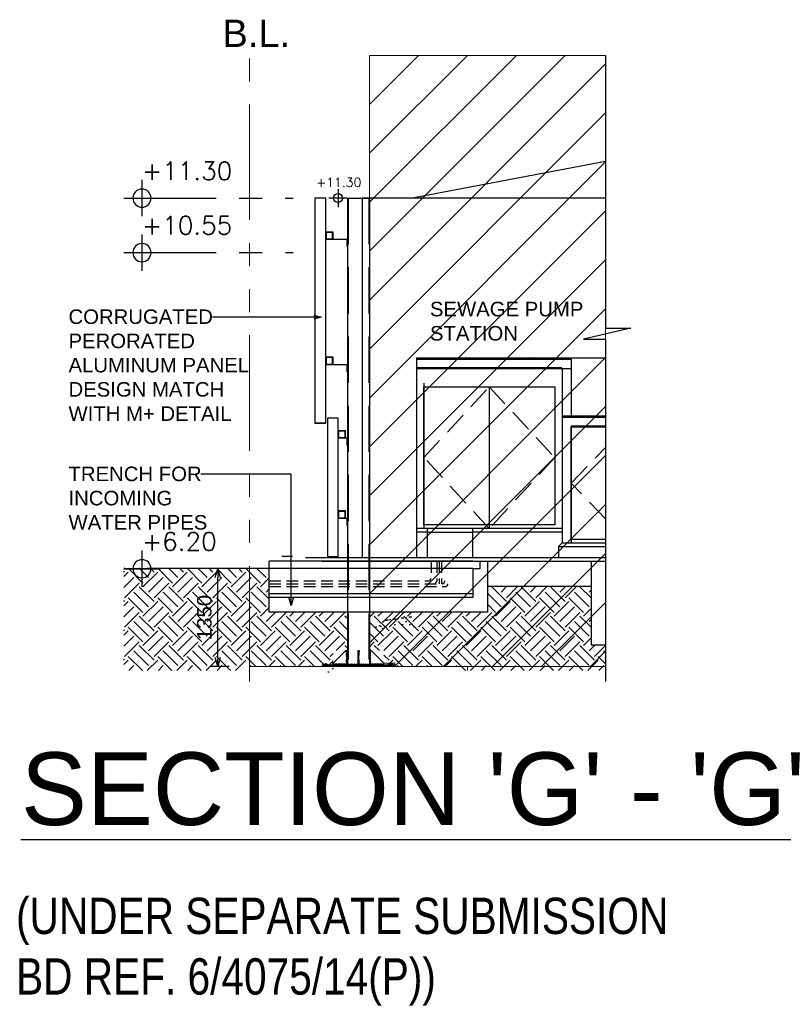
# Model space of a CAD drawing. Header units: millimetres. Extents: x 113048 to 489828, y -130780 to 23393.
# Tile 54 of 98: x 229844 to 240349, y -91590 to -78040. Entities that reach past the tile are written whole.
import ezdxf
from ezdxf import colors
from ezdxf.entities.mleader import LeaderData, LeaderLine
from ezdxf.math import Vec2, Vec3

# ---------------------------------------------------------------- set-up
doc = ezdxf.new("R2010")
doc.units = ezdxf.units.MM
doc.header["$LTSCALE"] = 100
for name, pattern in [('3B50A-DLN-ARC-DWG-3000-P00-XXXX Section 1$0$HIDDEN2', [4.762499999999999, 3.175, -1.5875]), ('Center', [40, 10, -5, 20, -5]), ('DASHDOT', [1, 0.5, -0.25, 0, -0.25]), ('Grid Line', [22.224999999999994, 12.7, -3.174999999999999, 3.174999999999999, -3.174999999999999]), ('Hidden', [9.524999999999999, 6.35, -3.175]), ('HIDDEN2', [4.762499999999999, 3.175, -1.5875]), ('IMPORT-Hidden _6_', [47.625, 31.75, -15.875]), ('PHANTOM', [63.50000000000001, 31.75, -6.35, 6.35, -6.35, 6.35, -6.35])]:
    doc.linetypes.add(name, pattern=pattern)
for name, color, linetype in [('+C-201', 201, 'Continuous'), ('A-WPL', 5, 'Continuous'), ('DLN020__', 6, 'DASHDOT'), ('DLN030_1', 1, 'Continuous'), ('DLN040__', 7, 'Continuous'), ('DLN280__', 3, 'Continuous'), ('FINISH', 1, 'Continuous'), ('HATCH', 8, 'Continuous'), ('HCL060', 1, 'Continuous'), ('HCL292', 3, 'Continuous'), ('INTWALL', 7, 'Continuous'), ('LEVEL', 7, 'Continuous'), ('METALWORKS', 6, 'Continuous'), ('Z_ICP RAMP', 7, 'Continuous')]:
    doc.layers.add(name, color=color, linetype=linetype)
for name, color, linetype, lineweight in [('A-ANNO-NPLT', 5, 'Center', 9), ('HCL030__', 7, 'Continuous', 18), ('HCL120__', 6, 'Continuous', 18), ('HCL892__', 1, 'Continuous', 30), ('Pump Station Outline', 170, 'IMPORT-Hidden _6_', 9)]:
    doc.layers.add(name, color=color, linetype=linetype, lineweight=lineweight)
doc.styles.add('romans', font='romans.shx')
doc.styles.add('Swis721tBT', font='swissl.ttf')
doc.styles.add('SWISS MD BT', font='swiss.ttf')
doc.styles.add('VS', font='VS.shx')
doc.dimstyles.new('INTDIM', dxfattribs={"dimtxt": 200, "dimasz": 125, "dimexe": 100, "dimexo": 150, "dimgap": 80, "dimtad": 1, "dimdec": 0, "dimzin": 9, "dimdsep": 46, "dimtxsty": 'Swis721tBT', "dimblk": 'OPEN30', "dimcen": -125, "dimclrd": 256, "dimclre": 256, "dimclrt": 2, "dimaunit": 1, "dimadec": 1, "dimazin": 0, "dimtfac": 0.4444444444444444, "dimtdec": 0, "dimtix": 1, "dimtmove": 2, "dimatfit": 3, "dimldrblk": 'OPEN30', "dimfxl": 0, "dimtolj": 1, "dimlwd": -1, "dimlwe": -1, "dimarcsym": 0})
pattern_1 = [(37.49999999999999, (-834255717.4952424, -817727861.9609444), (-2.519734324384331, 77.07295076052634), [0, -60.79999999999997, 0, -67.99999999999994, 0, -64.99999999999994]), (7.500000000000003, (-834255717.4952424, -817727861.9609444), (70.79106821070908, 112.8858426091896), [0, -32.8, 0, -54.8, 0, -21]), (327.5, (-834255766.6952426, -817727861.9609447), (124.5656744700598, 0.226362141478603), [0, -20, 0, -72, 0, -94]), (317.4999999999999, (-834255766.6952426, -817727861.9609447), (120.2450641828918, 35.10702259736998), [0, -10, 0, -47.2, 0, -54])]
pattern_2 = [(37.49999999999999, (-834256461.7337061, -817728462.1847336), (-2.519734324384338, 77.07295076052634), [0, -60.79999999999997, 0, -67.99999999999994, 0, -64.99999999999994]), (7.500000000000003, (-834256461.7337061, -817728462.1847336), (70.79106821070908, 112.8858426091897), [0, -32.8, 0, -54.8, 0, -21]), (327.5, (-834256510.9337063, -817728462.1847337), (124.5656744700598, 0.226362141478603), [0, -20, 0, -72, 0, -94]), (317.4999999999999, (-834256510.9337063, -817728462.1847337), (120.2450641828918, 35.10702259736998), [0, -9.999999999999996, 0, -47.19999999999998, 0, -53.99999999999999])]
pattern_3 = [(44.99999999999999, (199602.9364876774, -66090.56852619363), (-8.838834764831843, 8.838834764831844), [])]
pattern_4 = [(44.99999999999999, (-834257400.6038574, -817716813.8443441), (-8.838834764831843, 8.838834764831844), [])]

# ---------------------------------------------------------------- blocks, each defined once
blk = doc.blocks.new('_Open30')
at = {"color": 0, "linetype": 'ByBlock', "lineweight": -2}
for p, q in [((-1, 0.26794919), (0, 0)), ((0, 0), (-1, -0.26794919)), ((0, 0), (-1, 0))]:
    blk.add_line(p, q, dxfattribs=at)
blk = doc.blocks.new('ELEX')
at = {"layer": 'LEVEL'}
for p, q in [((0, 0.5), (0, -0.5)), ((0.5, 0), (-0.5, 0))]:
    blk.add_line(p, q, dxfattribs=at)
blk.add_circle((0, 0), 0.25, dxfattribs=at)
at = {"layer": 'LEVEL', "style": 'romans'}
blk.add_attdef('ELEX', (0.2567988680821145, 0.3535533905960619), '', height=0.5, dxfattribs=at)
blk = doc.blocks.new('*D69')
at = {"layer": 'Defpoints', "color": 0}
for p in [(232568.844590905, -85591.23762826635), (232871.7567224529, -85591.23762826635), (232876.8075056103, -86941.23762838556)]:
    blk.add_point(p, dxfattribs=at)
at = {"layer": 'DLN030_1'}
for p, q in [((232721.7567224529, -85591.23762826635), (232468.844590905, -85591.23762826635)), ((232568.844590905, -86816.23762838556), (232568.844590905, -85716.23762826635)), ((232726.8075056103, -86941.23762838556), (232468.844590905, -86941.23762838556))]:
    blk.add_line(p, q, dxfattribs=at)
at = {"layer": 'DLN030_1', "xscale": 125, "yscale": 125, "zscale": 125}
for p, rotation in [((232568.844590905, -85591.23762826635), 90), ((232568.844590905, -86941.23762838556), 270)]:
    blk.add_blockref('_Open30', p, dxfattribs=dict(at, rotation=rotation))
at = {"layer": 'DLN030_1', "color": 2, "insert": (232386.0611557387, -86266.23762832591), "char_height": 200, "attachment_point": 5, "rotation": 90, "style": 'Swis721tBT'}
blk.add_mtext('\\A1;1350', dxfattribs=at)

msp = doc.modelspace()

# ---------------------------------------------------------------- hatches: boundary and pattern name
at = {"layer": 'HATCH'}
h = msp.add_hatch(dxfattribs=at)
h.set_pattern_fill('EARTH', color=256, scale=45, angle=3.649804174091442)
h.set_pattern_definition([(45.00000000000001, (243815.1712296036, -13254.23760907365), (0, 404.1115254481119), [285.75, -285.75]), (45.00000000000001, (243739.4003186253, -13178.46669797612), (0, 404.1115254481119), [285.75, -285.75]), (45.00000000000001, (243663.6294076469, -13102.69578711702), (0, 404.1115254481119), [285.75, -285.75]), (135, (243663.6294076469, -13052.18184630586), (-404.1115254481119, 0), [285.75, -285.75]), (135, (243739.4003186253, -12976.41093532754), (-404.1115254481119, 0), [285.75, -285.75]), (135, (243815.1712296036, -12900.64002434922), (-404.1115254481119, 0), [285.75, -285.75])])
h.paths.add_polyline_path([(235876.8075060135, -86995.27679858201), (237904.8215755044, -86995.27679858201), (237904.8215755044, -86641.23762850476), (237704.8440122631, -86641.23762850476), (237704.8440122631, -85841.2376186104), (237004.8460555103, -85841.23761753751), (236277.8460512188, -85841.23762838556), (236277.8460512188, -86191.23762826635), (234654.8031969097, -86191.23762826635), (234654.8031966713, -86721.23762814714), (234855.1712300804, -86722.23760919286), (234855.171229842, -86941.23762826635), (235876.8075060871, -86941.23762838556)])
h.paths.add_polyline_path([(231276.3016194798, -86995.276798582), (232876.8075056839, -86995.276798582), (232876.8075056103, -86941.23762838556), (234155.171229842, -86941.23762838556), (234155.171229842, -86721.23760895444), (234354.8031969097, -86721.23762826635), (234354.8031969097, -86191.23762814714), (233276.8054871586, -86191.23762826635), (233276.8054876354, -85591.23761932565), (231276.3016095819, -85584.6318201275)])
at = {"layer": 'HCL060'}
h = msp.add_hatch(dxfattribs=at)
h.set_pattern_fill('AR-SAND', color=256, scale=40)
h.set_pattern_definition(pattern_1)
h.paths.add_polyline_path([(234837.0416603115, -86331.01383893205), (234799.0416603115, -86331.01383893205), (234792.7773685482, -86341.01383905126), (234837.0416603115, -86341.01383893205)])
h.paths.add_polyline_path([(234861.0416603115, -86331.01383893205), (234837.0416603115, -86331.01383893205), (234837.0416603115, -86341.01383893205), (234861.0416603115, -86341.01383905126)])
h.paths.add_polyline_path([(235249.0416603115, -86331.01383881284), (234861.0416603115, -86331.01383893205), (234861.0416603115, -86341.01383905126), (235249.0416603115, -86341.01383905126)])
h = msp.add_hatch(dxfattribs=at)
h.set_pattern_fill('AR-SAND', color=256, scale=40)
h.set_pattern_definition(pattern_1)
h.paths.add_polyline_path([(235249.0416603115, -86331.01383881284), (234861.0416603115, -86331.01383893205), (234861.0416603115, -86341.01383905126), (235249.0416603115, -86341.01383905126)])
h = msp.add_hatch(dxfattribs=at)
h.set_pattern_fill('ANSI31', color=256, scale=100)
h.set_pattern_definition(pattern_3)
h.paths.add_polyline_path([(234154.8031964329, -86921.23762790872), (234154.8031969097, -86901.84433178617), (234334.8031964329, -86901.84433178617), (234334.8031964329, -86721.23762790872), (234354.8031964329, -86721.23762826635), (234354.8031964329, -86921.23762802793)])
h = msp.add_hatch(dxfattribs=at)
h.set_pattern_fill('ANSI31', color=256, scale=100)
h.set_pattern_definition(pattern_4)
h.paths.add_polyline_path([(234489.8031964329, -86721.23762826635), (234499.8031964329, -86721.23762826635), (234499.8031964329, -86921.23762802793), (234489.8031964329, -86921.23762802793)])
h = msp.add_hatch(dxfattribs=at)
h.set_pattern_fill('ANSI31', color=256, scale=100)
h.set_pattern_definition(pattern_4)
h.paths.add_polyline_path([(234519.8031966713, -86721.23762826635), (234509.8031964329, -86721.23762826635), (234509.8031964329, -86921.23762802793), (234519.8031964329, -86921.23762802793)])
h = msp.add_hatch(dxfattribs=at)
h.set_pattern_fill('ANSI31', color=256, scale=100)
h.set_pattern_definition(pattern_3)
h.paths.add_polyline_path([(234854.8031964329, -86921.23762790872), (234854.8031964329, -86901.84433178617), (234674.8031964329, -86901.84433166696), (234674.8031964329, -86721.23762802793), (234654.8031964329, -86721.23762850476), (234654.8031964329, -86921.23762802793)])
h = msp.add_hatch(dxfattribs=at)
h.set_pattern_fill('AR-SAND', color=256, scale=5)
h.set_pattern_definition([(37.49999999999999, (-834255726.820136, -817729074.0333812), (-0.3149667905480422, 9.634118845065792), [0, -7.599999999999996, 0, -8.499999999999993, 0, -8.124999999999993]), (7.500000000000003, (-834255726.820136, -817729074.0333812), (8.848883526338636, 14.11073032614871), [0, -4.1, 0, -6.850000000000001, 0, -2.625]), (327.5, (-834255732.9701359, -817729074.0333815), (15.57070930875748, 0.02829526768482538), [0, -2.5, 0, -9, 0, -11.75]), (317.4999999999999, (-834255732.9701359, -817729074.0333815), (15.03063302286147, 4.388377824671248), [0, -1.25, 0, -5.899999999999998, 0, -6.749999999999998])])
h.paths.add_polyline_path([(233998.5389051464, -86941.23762802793), (235011.0674877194, -86941.23762802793), (235004.8031964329, -86931.23762802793), (234004.8031969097, -86931.23762802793)])
h = msp.add_hatch(dxfattribs=at)
h.set_pattern_fill('AR-SAND', color=256, scale=40)
h.set_pattern_definition(pattern_2)
h.paths.add_polyline_path([(234092.8031964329, -86931.23762790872), (234054.8031964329, -86931.23762802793), (234048.5389046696, -86941.23762814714), (234092.8031964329, -86941.23762802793)])
h.paths.add_polyline_path([(234116.8031964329, -86931.23762814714), (234092.8031964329, -86931.23762790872), (234092.8031964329, -86941.23762802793), (234116.8031964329, -86941.23762826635)])
h.paths.add_polyline_path([(234504.8031964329, -86931.23762790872), (234116.8031964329, -86931.23762814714), (234116.8031964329, -86941.23762826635), (234504.8031964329, -86941.23762826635)])
h = msp.add_hatch(dxfattribs=at)
h.set_pattern_fill('AR-SAND', color=256, scale=40)
h.set_pattern_definition(pattern_2)
h.paths.add_polyline_path([(234504.8031964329, -86931.23762790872), (234116.8031964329, -86931.23762814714), (234116.8031964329, -86941.23762826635), (234504.8031964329, -86941.23762826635)])
h = msp.add_hatch(dxfattribs=at)
h.set_pattern_fill('ANSI31', color=256, scale=100)
h.set_pattern_definition([(44.99999999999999, (200606.5041313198, -66439.30473379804), (-8.838834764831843, 8.838834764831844), [])])
h.paths.add_polyline_path([(234504.8031966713, -86903.12550096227), (234362.8031964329, -86903.12550084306), (234362.8031964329, -86921.23762802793), (234504.8031964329, -86921.23762802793)])
h.paths.add_polyline_path([(234646.8031964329, -86903.12550084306), (234504.8031966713, -86903.12550096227), (234504.8031964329, -86921.23762802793), (234646.8031964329, -86921.23762826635)])
at = {"layer": 'Pump Station Outline', "linetype": 'Continuous'}
h = msp.add_hatch(dxfattribs=at)
h.set_pattern_fill('ANSI31', color=1, scale=150)
h.set_pattern_definition([(45, (0, 0), (-336.7596045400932, 336.7596045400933), [])])
h.paths.add_polyline_path([(237904.8216028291, -78530.05196111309), (234654.8031964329, -78530.05196111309), (234654.803186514, -85441.2376199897), (234654.803174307, -86721.23762802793), (234679.8031964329, -86721.23762826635), (234854.8031964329, -86896.8426305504), (235004.8031964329, -86896.8426305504), (235004.8031964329, -86931.23762802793), (235011.0674878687, -86941.23762826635), (237904.8215761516, -86941.23763744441)])

# ---------------------------------------------------------------- linework, layer by layer
at = {"layer": '+C-201'}
for points, elevation in [([(233904.8031964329, -83591.23762826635), (234054.8031964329, -83591.23762826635), (234054.8031964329, -80495.05303029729), (233904.8031964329, -80495.05303029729)], 5.068734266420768e-06), ([(234077.1166787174, -85425.33976261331), (234227.1166787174, -85425.33976261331), (234227.1166787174, -83525.33976261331), (234077.1166787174, -83525.33976261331)], -0.000128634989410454)]:
    msp.add_lwpolyline(points, close=True, dxfattribs=dict(at, elevation=elevation))
msp.add_line((233578.6946105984, -86101.04753617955), (233578.6946105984, -84295.647004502))
at = {"layer": 'A-ANNO-NPLT', "color": 3, "linetype": 'PHANTOM', "ltscale": 0.5}
msp.add_line((233004.8460528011, -87145.72431741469), (233004.8460523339, -78530.49947994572), dxfattribs=at)
at = {"layer": 'A-WPL'}
msp.add_lwpolyline([(235219.7562403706, -80495.05303959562), (237904.8216028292, -79985.0283480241)], dxfattribs=at)
at = {"layer": 'DLN020__', "linetype": 'Grid Line'}
for p, q in [((231275.9734023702, -80495.27680328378), (233604.8460539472, -80495.27680395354)), ((231276.3016151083, -81245.50056031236, 0.001558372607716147), (233605.1742666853, -81245.50056098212, 0.001558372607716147))]:
    msp.add_line(p, q, dxfattribs=at)
at = {"layer": 'DLN280__'}
for p, q in [((237904.8216028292, -80495.05303048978), (234554.8460299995, -80495.0530304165)), ((234554.8460299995, -80495.0530304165), (234554.8460297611, -85441.23761980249)), ((235304.8460347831, -82691.2376199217), (235304.8460297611, -85441.2376199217)), ((236077.8460512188, -85491.01385550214, -0.000133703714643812), (233276.8054871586, -85491.01385562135, -0.000133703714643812)), ((236077.8460512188, -85491.23762838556, -0.0001337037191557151), (233276.8054871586, -85491.23762838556, -0.0001337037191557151)), ((233276.8054871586, -86191.23762826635, -0.0001337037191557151), (233276.8054871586, -85491.23762838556, -0.0001337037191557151)), ((234004.8440094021, -85491.23762838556, -0.0002042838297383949), (237904.8216028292, -85491.23762838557, -7.150014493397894e-05)), ((236277.8460512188, -85491.23762826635, -0.0001337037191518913), (236277.8460512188, -86191.23762826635, -0.0001337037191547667)), ((236077.8460512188, -85591.23762850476, -0.0001337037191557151), (233276.8054871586, -85591.23762838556, -0.0001337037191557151)), ((236077.8460512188, -85591.23762850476, -0.0001337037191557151), (236077.8460512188, -85991.23762838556, -0.0001337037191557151)), ((237704.8440122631, -85841.23762850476, -8.25003028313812e-05), (236277.8460516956, -85841.23762862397, -0.0001337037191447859)), ((236077.8460512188, -85991.23762838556, -0.0001337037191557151), (233276.8054871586, -85991.23762826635, -0.0001337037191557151)), ((236277.8460512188, -86191.23762826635, -0.0001337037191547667), (233276.8054871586, -86191.23762826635, -0.0001337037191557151))]:
    msp.add_line(p, q, dxfattribs=at)
at = {"layer": 'DLN280__', "color": 5, "linetype": 'ByBlock'}
msp.add_line((233276.8054871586, -85591.23761932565, -0.0001337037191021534), (231602.9087071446, -85591.23761896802), dxfattribs=at)
at = {"layer": 'DLN280__', "color": 1, "linetype": '3B50A-DLN-ARC-DWG-3000-P00-XXXX Section 1$0$HIDDEN2'}
for points, elevation in [([(236304.8460297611, -83091.2376237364), (237204.8460316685, -84066.23762194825), (236304.846030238, -85041.23762170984), (235404.8460288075, -84066.23762290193), (236304.8460297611, -83091.2376237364)], 1.155694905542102e-06), ([(237904.8216028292, -84906.63627586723), (237429.8460288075, -84416.23762731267), (237904.8216028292, -83925.83897836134)], -5.283144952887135e-05)]:
    msp.add_lwpolyline(points, dxfattribs=dict(at, elevation=elevation))
at = {"layer": 'DLN280__'}
for points, elevation in [([(236077.8460512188, -85591.23762850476), (236177.8460512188, -85591.23762850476), (236177.8460516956, -85491.23762826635)], -0.0001337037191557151), ([(237704.8440122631, -85491.23762838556), (237704.8440122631, -86641.23762850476), (237904.8216028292, -86641.23762850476)], -5.617809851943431e-05)]:
    msp.add_lwpolyline(points, dxfattribs=dict(at, elevation=elevation))
at = {"layer": 'FINISH', "color": 3}
for p, q in [((235304.8460292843, -82691.2376199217), (237904.8216028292, -82691.23762466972)), ((235304.8460292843, -82711.2376199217, 8.659720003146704e-07), (237429.8460319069, -82711.2376238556, 8.659720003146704e-07)), ((236929.8440136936, -82711.2376238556, 8.659720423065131e-07), (236909.8440134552, -82691.23762397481, 8.659720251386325e-07)), ((237429.8460319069, -82711.2376238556, 8.65972000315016e-07), (237429.846030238, -83491.23762862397, 3.463874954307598e-05)), ((235304.8460292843, -82841.23761980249, 6.494768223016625e-06), (237429.8460316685, -82841.2376237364, 6.494768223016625e-06)), ((237304.8460316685, -82841.23762349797, 6.494768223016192e-06), (237304.8460273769, -85241.23762337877, 0.0001114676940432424)), ((237304.8460273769, -83511.23762850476, 0.000163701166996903), (237324.8460273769, -83491.23762838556, 0.0001637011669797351)), ((237304.8460273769, -83511.23762850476), (237904.8216028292, -83511.2376295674)), ((237324.8460273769, -83491.23762838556, 5.546926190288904e-05), (237904.8216028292, -83491.23762943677, 4.880049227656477e-05)), ((237429.846030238, -83641.23762838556, 4.113351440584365e-05), (237429.8460271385, -85241.23762337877, 0.0001104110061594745)), ((237429.846030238, -83641.23762850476, 4.113351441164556e-05), (237904.8216028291, -83641.23762835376, 6.224669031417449e-05)), ((237304.8460278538, -85041.23762206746, 4.976946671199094e-06), (235304.8460292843, -85041.23762218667, -3.986588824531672e-07)), ((235453.1691799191, -85091.23762266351, -1.485596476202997e-05), (235304.8460292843, -85091.23762266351, -1.665179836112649e-05)), ((237304.8460273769, -85091.23762778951, 0.0001105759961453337), (236077.8460516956, -85091.23762230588, -1.485596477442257e-05)), ((237304.8460273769, -85241.23762337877), (237254.8460269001, -85291.23762337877)), ((237254.8460288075, -85291.23762159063, -0.0001082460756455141), (237904.8216028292, -85291.23762218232, -7.762858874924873e-05)), ((237304.8460273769, -85241.23762337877), (237904.8216028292, -85241.23762398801, 5.126203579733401e-06))]:
    msp.add_line(p, q, dxfattribs=at)
at = {"layer": 'FINISH', "color": 3, "linetype": 'Hidden', "ltscale": 25}
for p, q in [((237302.3460316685, -82831.23762361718, 6.494768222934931e-06), (235307.346030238, -82831.23762111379, 6.799638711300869e-05)), ((237904.8216028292, -83631.23762834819, 6.203946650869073e-05), (237442.346030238, -83631.23762838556, 4.113351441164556e-05)), ((235453.1691799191, -85091.23762278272, -1.485596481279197e-05), (236077.8460516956, -85091.23762230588, -1.485596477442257e-05))]:
    msp.add_line(p, q, dxfattribs=at)
at = {"layer": 'FINISH'}
for p, q in [((235404.8440117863, -83041.23762027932), (235404.8440103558, -85041.23762194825)), ((233776.8075053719, -85441.2376187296), (237904.8216028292, -85441.23762465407)), ((234499.0416607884, -85491.23761884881, 2.079467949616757e-06), (234349.3504982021, -85491.2376187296, 2.079467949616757e-06)), ((236077.8460512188, -85941.23762838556, -0.0001337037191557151), (233276.8054871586, -85941.23762826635, -0.0001337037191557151))]:
    msp.add_line(p, q, dxfattribs=at)
at = {"layer": 'FINISH', "color": 3, "linetype": 'Hidden', "ltscale": 25}
for points, elevation in [([(236792.3440132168, -82831.2376237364), (236802.3440132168, -82831.2376237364), (236804.8440132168, -82841.2376237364)], 6.494768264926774e-06), ([(237442.346030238, -83631.23762838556), (237432.346030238, -83631.23762838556), (237429.846030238, -83641.23762850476)], 4.113351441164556e-05)]:
    msp.add_lwpolyline(points, dxfattribs=dict(at, elevation=elevation))
at = {"layer": 'HCL030__', "color": 3}
for p, q in [((234509.8031964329, -86721.23762826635, -0.000128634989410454), (234499.8031964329, -86721.23762826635, -0.000128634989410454)), ((234499.8031964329, -86721.23762826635, -0.000128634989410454), (234499.8031964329, -86921.84433178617, -0.000128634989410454)), ((234509.8031964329, -86721.23762826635, -0.000128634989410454), (234509.8031964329, -86921.84433190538, -0.000128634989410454))]:
    msp.add_line(p, q, dxfattribs=at)
at = {"layer": 'HCL030__', "color": 3, "elevation": -0.000128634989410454}
for points in [[(234329.8031964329, -86721.23762826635), (234154.8031964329, -86896.8426305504)], [(234679.8031964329, -86721.23762826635), (234854.8031964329, -86896.8426305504)], [(234004.8031969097, -86931.23762802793), (233998.5389051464, -86941.23762802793)], [(235004.8031964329, -86931.23762802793), (235011.0674877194, -86941.23762802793)]]:
    msp.add_lwpolyline(points, dxfattribs=at)
at = {"layer": 'HCL120__'}
for p, q in [((233726.8054871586, -85591.23762838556, -0.0001337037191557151), (231276.3016145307, -85591.23762838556, -0.0001337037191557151)), ((235571.238318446, -85591.23762838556, -0.0001337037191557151), (234026.8054871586, -85591.23762826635, -0.0001337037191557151))]:
    msp.add_line(p, q, dxfattribs=at)
at = {"layer": 'HCL120__', "elevation": -0.000128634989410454}
for points in [[(233004.8031964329, -86995.27679858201), (233004.8031964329, -86941.23762814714), (234654.8031964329, -86941.23762826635)], [(234654.8031964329, -86941.23762826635), (236004.8031964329, -86941.23762826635), (236004.8031964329, -86995.27679858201)]]:
    msp.add_lwpolyline(points, dxfattribs=at)
at = {"layer": 'HCL292'}
for p, q in [((234154.8031964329, -86921.84433166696, -0.000128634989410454), (234154.8031964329, -86896.8426305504, -0.000128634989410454)), ((234854.8031964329, -86921.84433202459, -0.000128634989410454), (234854.8031964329, -86896.8426305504, -0.000128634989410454))]:
    msp.add_line(p, q, dxfattribs=at)
at = {"layer": 'HCL292', "elevation": -0.000128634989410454}
for points in [[(234329.8031964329, -86721.23762826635), (234354.8031964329, -86721.23762826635)], [(234679.8031964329, -86721.23762826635), (234654.8031964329, -86721.23762802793)]]:
    msp.add_lwpolyline(points, dxfattribs=at)
at = {"layer": 'HCL292'}
for points in [[(234004.8031969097, -86931.23762802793, -0.000128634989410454), (235004.8031964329, -86931.23762802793, -0.000128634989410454), (235004.8031964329, -86921.23762814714, -0.000128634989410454), (234004.8031969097, -86921.23762814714, -0.000128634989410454)], [(234030.5437996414, -86910.81546609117, -0.000128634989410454), (234079.0625939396, -86910.81546621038, -0.000128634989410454), (234079.0625939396, -86921.23762814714, -0.000128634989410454), (234030.5437998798, -86921.23762790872, -0.000128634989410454)], [(234042.8031966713, -86904.71855656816, -0.000128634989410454), (234066.8031969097, -86904.71855656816, -0.000128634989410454), (234066.8031969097, -86910.81546621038, -0.000128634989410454), (234042.8031966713, -86910.81546621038, -0.000128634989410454)], [(234050.3354644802, -86897.65851144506, -0.000128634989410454), (234059.2709288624, -86897.65851156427, -0.000128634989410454), (234059.2709288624, -86904.71855668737, -0.000128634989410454), (234050.3354644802, -86904.71855656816, -0.000128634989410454)], [(234979.0625934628, -86921.23762790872, -0.000128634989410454), (234930.5437989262, -86921.23762814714, -0.000128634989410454), (234930.543799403, -86910.81546609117, -0.000128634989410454), (234979.0625934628, -86910.81546609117, -0.000128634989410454)], [(234966.8031964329, -86910.81546609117, -0.000128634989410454), (234942.8031964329, -86910.81546597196, -0.000128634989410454), (234942.8031964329, -86904.71855644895, -0.000128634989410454), (234966.8031964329, -86904.71855656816, -0.000128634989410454)], [(234959.2709283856, -86904.71855656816, -0.000128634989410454), (234950.3354640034, -86904.71855656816, -0.000128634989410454), (234950.3354640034, -86897.65851168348, -0.000128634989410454), (234959.2709283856, -86897.65851168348, -0.000128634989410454)]]:
    msp.add_3dface(points, dxfattribs=at)
at = {"layer": 'HCL892__'}
for p, q in [((234354.8031966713, -80495.0530304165, 5.068734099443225e-06), (234654.8031964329, -80495.05303053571, 5.068734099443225e-06)), ((234354.8031964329, -80495.05303017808, -0.000128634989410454), (234354.8031964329, -86921.84433178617, -0.000128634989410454)), ((234654.8031964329, -80495.0530304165, -0.000128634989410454), (234654.8031964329, -86921.84433190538, -0.000128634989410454))]:
    msp.add_line(p, q, dxfattribs=at)
at = {"layer": 'HCL892__', "linetype": 'Hidden'}
for p, q in [((234362.8031966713, -80495.0530304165, -0.000128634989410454), (234362.8031964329, -86921.84433178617, -0.000128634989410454)), ((234646.8031964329, -80495.05303029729, -0.000128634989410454), (234646.8031964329, -86921.84433178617, -0.000128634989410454))]:
    msp.add_line(p, q, dxfattribs=at)
at = {"layer": 'INTWALL', "color": 1, "linetype": 'HIDDEN2', "ltscale": 0.5}
for p, q in [((235504.8440103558, -85491.23762850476, -7.520834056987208e-05), (235504.8440103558, -85727.6768986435, -0.0001147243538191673)), ((235584.8440105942, -85491.23762850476, -7.520834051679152e-05), (235584.8440103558, -85761.23762826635, -0.0001203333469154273)), ((235614.8440103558, -85491.23762838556, -7.588589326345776e-05), (235614.8440105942, -85801.23762778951, -0.0001318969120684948)), ((235644.8440105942, -85491.23762826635, -7.588589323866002e-05), (235644.8440103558, -85801.2376276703, -0.0001318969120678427)), ((233276.8054871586, -85761.23762814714, -0.0001337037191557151), (235473.471182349, -85761.23762826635, -0.0001337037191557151)), ((233276.8054871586, -85801.23762862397, -0.0001337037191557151), (235654.8413472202, -85801.2376276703, -0.0001203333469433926)), ((233276.8054871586, -85841.23762826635, -0.0001337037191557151), (235694.8466734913, -85841.23762790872, -0.0001337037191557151))]:
    msp.add_line(p, q, dxfattribs=at)
for centre, radius, start, end in [((235451.165203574, -85708.94168262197, -0.0001337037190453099), 56.85439840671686, 293.0998789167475, 340.7597646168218), ((235451.165203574, -85708.94168262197, -0.0001337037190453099), 142.7712559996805, 319.7247464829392, 338.5128940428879), ((235654.8440105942, -85761.23762755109, -0.0001203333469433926), 40.00000011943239, 269.9961887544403, 359.9999995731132), ((235694.8440103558, -85801.23762790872, -0.0001337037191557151), 40.00000011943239, 269.9961887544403, 359.9999995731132)]:
    msp.add_arc(centre, radius, start, end, dxfattribs=at)
at = {"layer": 'LEVEL', "color": 1}
for p, q in [((237904.8216028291, -78530.05196111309, 0.002682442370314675), (237904.8216028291, -82285.56147302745, 0.002682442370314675)), ((237904.8216028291, -82435.56147302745, 0.002682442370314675), (237904.8215755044, -87145.27679858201, -6509.003374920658))]:
    msp.add_line(p, q, dxfattribs=at)
at = {"layer": 'LEVEL', "color": 3}
for p, q in [((238252.6120857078, -82285.56147302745, 0.002682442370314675), (237602.6120854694, -82435.56147302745, 0.002682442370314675)), ((237904.8216028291, -82285.56147302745, 0.002682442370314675), (238252.6120857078, -82285.56147302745, 0.002682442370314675)), ((237602.6120854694, -82435.56147302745, 0.002682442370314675), (237904.8216027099, -82435.56147302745, 0.002682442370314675))]:
    msp.add_line(p, q, dxfattribs=at)
at = {"layer": 'METALWORKS'}
for p, q in [((236304.8460297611, -83091.23762361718, 1.155694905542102e-06), (236304.846030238, -85041.23762159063, 1.155694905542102e-06)), ((237204.8460311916, -84991.23762194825, 4.708166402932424e-06), (235404.8460288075, -84991.23762218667, -1.298786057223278e-07)), ((235453.1691799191, -85441.23762016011, -0.0001188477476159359), (235453.1691799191, -85041.23762206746)), ((236077.8460516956, -85441.23762159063, -0.0001188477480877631), (236077.8460516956, -85041.23762182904))]:
    msp.add_line(p, q, dxfattribs=at)
at = {"layer": 'METALWORKS', "color": 3}
for p, q in [((237429.846030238, -83641.23762850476, 4.113351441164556e-05), (237904.8216028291, -83641.23762835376, 6.224669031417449e-05)), ((237254.8460269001, -85291.23762337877), (237254.8460269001, -85441.23762337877))]:
    msp.add_line(p, q, dxfattribs=at)
at = {"layer": 'METALWORKS'}
for points, elevation in [([(235404.8460288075, -84991.23762218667), (235404.8460288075, -83091.23762397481), (237204.8460307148, -83091.23762361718), (237204.8460311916, -84991.23762194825)], 1.155694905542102e-06), ([(237904.8216028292, -85191.23762643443), (237429.8460288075, -85191.237626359), (237429.8460288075, -83641.23762826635), (237904.8216028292, -83641.23762841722)], 5.415980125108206e-05)]:
    msp.add_lwpolyline(points, dxfattribs=dict(at, elevation=elevation))
at = {"layer": 'Pump Station Outline', "color": 1, "linetype": 'Continuous', "elevation": 0.002682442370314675}
msp.add_lwpolyline([(237904.8216028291, -78530.05196111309), (234654.8031964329, -78530.05196111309), (234654.803186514, -85441.2376199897), (234654.803174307, -86721.23762802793), (234679.8031964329, -86721.23762826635), (234854.8031964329, -86896.8426305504), (235004.8031964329, -86896.8426305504), (235004.8031964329, -86931.23762802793), (235011.0674878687, -86941.23762826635), (237904.8215761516, -86941.23763744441), (237904.8216028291, -78530.05196111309)], dxfattribs=at)
at = {"layer": 'Z_ICP RAMP', "color": 253, "linetype": 'Hidden'}
for p, q in [((234054.8031964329, -80495.05303029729, 5.068734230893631e-06), (233904.8031964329, -80495.05303029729, 5.068734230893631e-06)), ((233904.8031964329, -80495.0530304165, 5.068734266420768e-06), (233904.8031964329, -83591.23762826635, 5.068734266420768e-06)), ((234054.8031969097, -83591.23762826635, -0.000128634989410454), (234054.8031964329, -80495.05303029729, -0.000128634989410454)), ((234054.8031969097, -83591.23762826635, -0.000128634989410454), (233904.8031964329, -83591.23762802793, -0.000128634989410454)), ((234227.1166787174, -83525.33976261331, -0.000128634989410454), (234077.1166787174, -83525.33976273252, -0.000128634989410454)), ((234077.1166787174, -83525.33976273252, -0.000128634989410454), (234077.1166787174, -85425.33976261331, -0.000128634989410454)), ((234227.1166787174, -85425.33976261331, -0.000128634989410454), (234227.1166787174, -83525.33976261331, -0.000128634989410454)), ((233599.1189696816, -85425.33976297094, -0.0001337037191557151), (233449.1189696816, -85425.33976285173, -0.0001337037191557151))]:
    msp.add_line(p, q, dxfattribs=at)
at = {"layer": 'Z_ICP RAMP', "color": 253, "linetype": 'Hidden', "elevation": -0.000128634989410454}
for points in [[(234054.8031964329, -80961.56783048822), (234054.8031964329, -81061.56783048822), (234154.8031964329, -81061.56783036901), (234154.8031969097, -80961.56783036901)], [(234059.8031964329, -80966.56783036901), (234059.8031969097, -81056.56783060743), (234149.8031964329, -81056.56783048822), (234149.8031964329, -80966.56783036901)], [(234054.8031964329, -82685.49160306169), (234054.8031969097, -82785.49160294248), (234154.8031969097, -82785.49160294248), (234154.8031964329, -82685.49160306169)], [(234059.8031964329, -82690.49160282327), (234059.8031964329, -82780.49160306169), (234149.8031969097, -82780.49160282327), (234149.8031964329, -82690.49160294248)], [(234227.1166787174, -83695.6699650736), (234227.1166787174, -83795.6699651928), (234327.1166787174, -83795.6699651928), (234327.1166787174, -83695.6699650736)], [(234232.1166787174, -83700.6699650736), (234232.1166787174, -83790.6699650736), (234322.1166787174, -83790.6699650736), (234322.1166787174, -83700.6699651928)], [(234227.1166787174, -84800.87193588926), (234227.1166787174, -84900.87193577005), (234327.1166787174, -84900.87193577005), (234327.1166787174, -84800.87193588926)], [(234232.1166787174, -84805.87193577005), (234232.1166787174, -84895.87193577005), (234322.1166787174, -84895.87193588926), (234322.1166787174, -84805.87193577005)]]:
    msp.add_lwpolyline(points, close=True, dxfattribs=at)
for points in [[(234054.8031964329, -81061.56783048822), (234354.8031964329, -81061.56783060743), (234354.8031964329, -81161.56783048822), (234349.8031964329, -81161.56783036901), (234349.8031964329, -81066.56783048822), (234054.8031969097, -81066.56783048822)], [(234054.8031969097, -82785.49160294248), (234354.8031964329, -82785.49160294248), (234354.8031964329, -82885.49160282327), (234349.8031964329, -82885.49160306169), (234349.8031964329, -82790.49160294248), (234054.8031969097, -82790.49160294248)], [(234227.1166787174, -83795.6699651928), (234354.8031964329, -83795.66996495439), (234354.8031964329, -83895.6699650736), (234349.8031964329, -83895.66996531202), (234349.8031964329, -83800.6699650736), (234227.1166787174, -83800.6699650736)], [(234227.1166787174, -84900.87193577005), (234354.8031964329, -84900.87193577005), (234354.8031964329, -85000.87193577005), (234349.8031964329, -85000.87193565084), (234349.8031964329, -84905.87193565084), (234227.1166787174, -84905.87193577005)]]:
    msp.add_lwpolyline(points, dxfattribs=at)

# ---------------------------------------------------------------- block references
at = {"layer": 'LEVEL'}
ref = msp.add_blockref('ELEX', (231525.9734023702, -80495.2768033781, 0.001554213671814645), dxfattribs=dict(at, xscale=-499.9999999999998, yscale=499.9999999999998, zscale=499.9999999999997, rotation=359.9999999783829))
ref.add_attrib('ELEX', '+11.30', (231525.9734024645, -80245.2768033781, 0.001554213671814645), dxfattribs={"height": 249.9999999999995, "rotation": 359.9999957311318, "style": 'romans'})
ref = msp.add_blockref('ELEX', (234223.9401106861, -80495.05303029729, 5.068734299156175e-06), dxfattribs=dict(at, xscale=249.9999999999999, yscale=249.9999999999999, zscale=249.9999999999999))
ref.add_attrib('ELEX', '+11.30', (233922.2955398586, -80340.64672701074, 5.068734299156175e-06), dxfattribs={"height": 124.9999999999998, "rotation": 1.536792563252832e-05, "style": 'romans'})
ref = msp.add_blockref('ELEX', (231526.3016151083, -81245.50056040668, 0.001558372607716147), dxfattribs=dict(at, xscale=-499.9999999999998, yscale=499.9999999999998, zscale=499.9999999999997, rotation=359.9999999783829))
ref.add_attrib('ELEX', '+10.55', (231526.3016152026, -80995.50056040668, 0.001558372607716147), dxfattribs={"height": 249.9999999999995, "rotation": 359.9999957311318, "style": 'romans'})
ref = msp.add_blockref('ELEX', (231525.9734023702, -85595.7243219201, 0.004183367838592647), dxfattribs=dict(at, xscale=-499.9999999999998, yscale=499.9999999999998, zscale=499.9999999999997, rotation=359.9999999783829))
ref.add_attrib('ELEX', '+6.20', (231525.9734024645, -85345.7243219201, 0.004183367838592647), dxfattribs={"height": 249.9999999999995, "rotation": 359.9999957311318, "style": 'romans'})

# ---------------------------------------------------------------- texts
at = {"layer": 'DLN040__', "color": 3, "insert": (232633.2053558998, -78039.5546552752, 0.001575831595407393), "char_height": 374.9999999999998, "attachment_point": 1, "style": 'SWISS MD BT'}
msp.add_mtext('B.L.', dxfattribs=at)
at = {"layer": 'DLN040__', "char_height": 199.9999999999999, "attachment_point": 1, "rotation": 359.99999999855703, "style": 'SWISS MD BT'}
for s, insert, width in [('SEWAGE PUMP STATION', (235488.0436368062, -81921.87677425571, 0.001575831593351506), 2227.234325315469), ('{\\C0;CORRUGATED PERORATED ALUMINUM PANEL \\PDESIGN MATCH WITH M+ DETAIL}', (230515.9920660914, -82026.72685187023), 2795.191684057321), ('{\\C0;TRENCH FOR\\PINCOMING \\PWATER PIPES}', (230515.9920660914, -84189.84946925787, 0.001575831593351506), 2795.191684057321)]:
    msp.add_mtext(s, dxfattribs=dict(at, insert=insert, width=width))
at = {"layer": 'DLN040__', "insert": (229859.4899941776, -88122.62211320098), "char_height": 1000, "width": 10729.35118755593, "attachment_point": 1, "style": 'VS'}
msp.add_mtext("{\\fSwis721 BT|b0|i0|c0|p34;\\L\\C3;SECTION 'G' - 'G' }", dxfattribs=at)
at = {"layer": 'DLN040__', "insert": (229794.1340026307, -90122.62211320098), "char_height": 500, "attachment_point": 1, "style": 'VS'}
msp.add_mtext('\\A1;{\\fSwis721 BT|b0|i0|c0|p34;\\W0.8;\\C7;(UNDER SEPARATE SUBMISSION\\PBD REF. 6/4075/14(P))}', dxfattribs=at)

# ---------------------------------------------------------------- dimensions: what is measured, and where the dimension line sits
at = {"layer": 'DLN030_1'}
dim = msp.add_linear_dim(base=(232568.844590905, -85591.23762826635, -0.000133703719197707), p1=(232876.8075056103, -86941.23762838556, -0.000133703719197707), p2=(232871.7567224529, -85591.23762826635, -0.000133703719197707), angle=90, dimstyle='INTDIM', dxfattribs=at)
dim.commit()
dim.dimension.update_dxf_attribs({"geometry": '*D69', "text_midpoint": (232386.0611557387, -86266.23762832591, -0.000133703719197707)})

# ---------------------------------------------------------------- leaders
at = {"layer": 'DLN040__'}
msp.add_leader([(233990.9393956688, -82132.52438818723), (232497.8742847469, -82132.52438711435)], dimstyle='INTDIM', override={"dimtxt": 350, "dimasz": 100, "dimgap": 100, "dimclrd": 1, "dimarcsym": 2}, dxfattribs=at)
ml = msp.add_multileader_mtext('Standard', dxfattribs=at)
ml.set_content('', color=256)
ml.set_leader_properties(color=1)
ml.set_arrow_properties(name='OPEN30')
ml.build(insert=Vec2(0, 0))
ml.multileader.update_dxf_attribs({"text_right_attachment_type": 6, "dogleg_length": 0.36, "arrow_head_size": 100})
ctx = ml.context
ctx.base_point, ctx.char_height, ctx.arrow_head_size, ctx.landing_gap_size, ctx.plane_origin = Vec3(232337.4127059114, -84295.73700450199), 0.18, 100, 0.09, Vec3(228189.3533123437, -84987.33288289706)
ctx.right_attachment, ctx.text_align_type = 6, 2
notes = []
notes.append((ctx, [(0, (1, 1, 0), (232337.9527059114, -84295.82700450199), (-1, 0), 0.36, [(0, [(233578.6946105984, -86101.04753617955), (233578.6946105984, -84295.647004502)], 0, [])])]))
ctx.mtext.insert, ctx.mtext.alignment, ctx.mtext.flow_direction = Vec3(232337.5027059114, -84295.647004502), 3, 5
for ctx, leaders in notes:
    for number, flags, end, landing, length, lines in leaders:
        leader = LeaderData()
        leader.index, (leader.has_last_leader_line, leader.has_dogleg_vector, leader.attachment_direction) = number, flags
        leader.last_leader_point, leader.dogleg_vector, leader.dogleg_length = Vec3(end), Vec3(landing), length
        for number, points, colour, breaks in lines:
            line = LeaderLine()
            line.index, line.vertices, line.color, line.breaks = number, Vec3.list(points), colors.encode_raw_color(colour), breaks
            leader.lines.append(line)
        ctx.leaders.append(leader)

doc.saveas('drawing.dxf')
